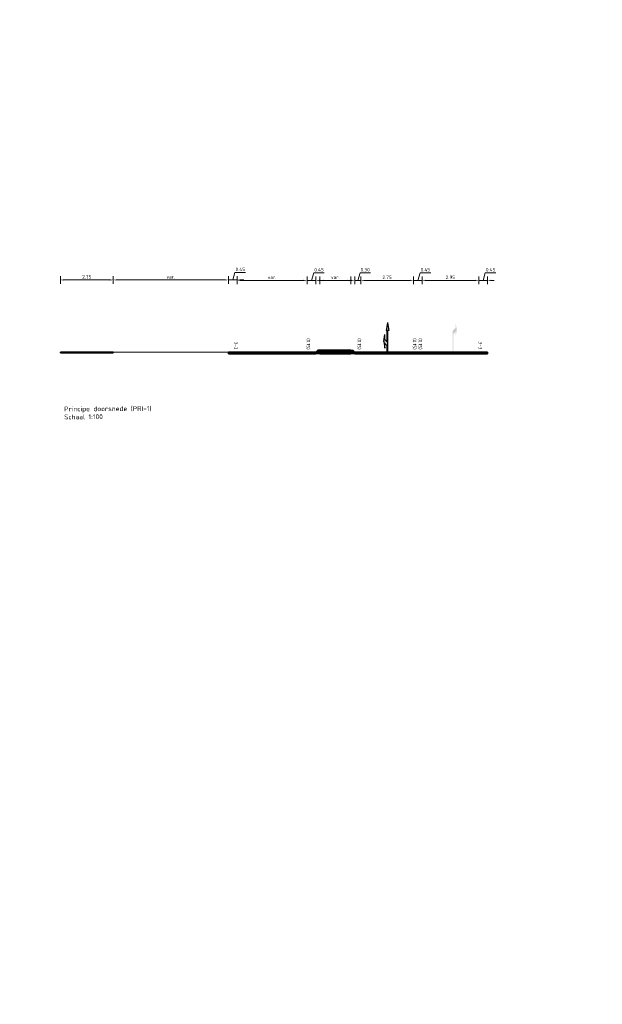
# Model space of a CAD drawing. Header units: metres. Extents: x 39929 to 50394, y 387420 to 399996.
# Tile 56 of 96: x 49076 to 49107, y 391484 to 391535. Entities that reach past the tile are written whole.
import ezdxf

# ---------------------------------------------------------------- set-up
doc = ezdxf.new("R2010")
doc.units = ezdxf.units.M
doc.linetypes.add('VW-33_STREEP', pattern=[6, 3, -3])
for name, color, linetype, lineweight in [('B-WE-GW-BERM-G', 90, 'Continuous', 18), ('N-WE-VH-FUNDERING-A', 252, 'Continuous', 18), ('N-WE-VH-FUNDERING-G', 7, 'Continuous', 35), ('N-WE-VH-GESLOTENVERHARDING_BETON-A', 252, 'Continuous', 18), ('N-WE-VH-KANTOPSLUITING_TROTTOIRBAND_RWS-S', 210, 'Continuous', 25), ('N-WE-VH-VERHARDING_ASFALT-G', 252, 'Continuous', 35), ('N-WE-VH-VERHARDING_ASFALT_ROOD-A', 13, 'Continuous', 18), ('N-WE-VW-MARKERING_LANGS_STREEP_33_015-G', 7, 'VW-33_STREEP', 35), ('N-WE-VW-MARKERING_LANGS_STREEP_DOORGETROKKEN_015-G', 7, 'Continuous', 35), ('N-WE-VW-MARKERING_PIJL-S', 7, 'Continuous', 25), ('Topo', 7, 'Continuous', 18), ('X-XX-AL-200-T25', 7, 'Continuous', 25), ('X-XX-AL-DETAIL1-G', 7, 'Continuous', 18), ('X-XX-AL-M', 7, 'Continuous', 18)]:
    doc.layers.add(name, color=color, linetype=linetype, lineweight=lineweight)
doc.layers.add('B-WE-VW-MARKERING_PIJL-T', color=7, linetype='Continuous')
doc.layers.add('X-XX-AL-HULPLIJN_GEEL-GD', color=2, linetype='Continuous', lineweight=18, plot=False)
doc.styles.add('NLCS-ISO-ANNOTATIVE-T18', font='NLCS-ISO.ttf', dxfattribs={"height": 1.8})
doc.styles.add('NLCS-ISO-T25', font='NLCS-ISO.ttf', dxfattribs={"height": 2.5})
doc.dimstyles.new('NLCS-ANNOTATIVE-T18-PIJL_l2_h1', dxfattribs={"dimtxt": 1.8, "dimasz": 1.8, "dimexe": 2, "dimexo": 2, "dimgap": 0.7, "dimtad": 1, "dimzin": 0, "dimdsep": 46, "dimtxsty": 'NLCS-ISO-ANNOTATIVE-T18', "dimcen": 0, "dimdle": 2, "dimclrd": 256, "dimclre": 256, "dimclrt": 256, "dimadec": 1, "dimazin": 0, "dimtfac": 1, "dimtofl": 0, "dimtmove": 1, "dimatfit": 0, "dimfxl": 2, "dimfxlon": 1, "dimtfillclr": 256, "dimtolj": 1, "dimtzin": 0, "dimlwd": 18, "dimlwe": 18, "dimarcsym": 0})
picture_1 = doc.add_image_def('image1.tif', size_in_pixel=(8000, 10000))

# ---------------------------------------------------------------- blocks, each defined once
blk = doc.blocks.new('SVW-MARKERING_PIJL_COMBI_RD_LA_7.5')
blk.add_hatch(color=256).paths.add_polyline_path([(2.05, 0.67), (1.45, 0.08), (0, 0.08), (0, -0.07), (5.45, -0.07), (5.45, -0.37), (7.5, 0), (5.45, 0.38), (5.45, 0.08), (2.45, 0.08), (3.05, 0.67), (4.35, 0.67), (2.55, 0.98), (0.85, 0.67)])
for p, q in [((0, 0.08), (1.45, 0.08)), ((0, 0.08), (0, -0.07)), ((2.55, 0.98), (0.85, 0.67)), ((0.85, 0.67), (2.05, 0.67)), ((2.05, 0.67), (1.45, 0.08)), ((3.05, 0.67), (2.45, 0.08)), ((2.45, 0.08), (5.45, 0.08)), ((2.55, 0.98), (4.35, 0.67)), ((3.05, 0.67), (4.35, 0.67)), ((7.5, 0), (5.45, 0.38)), ((5.45, 0.08), (5.45, 0.38)), ((7.5, 0), (5.45, -0.37)), ((0, -0.07), (5.45, -0.07)), ((5.45, -0.37), (5.45, -0.07))]:
    blk.add_line(p, q)
blk = doc.blocks.new('vobul')
at = {"layer": 'B-WE-VW-MARKERING_PIJL-T'}
blk.add_hatch(color=256, dxfattribs=at).paths.add_polyline_path([(0, 0.08), (4.6, 0.08), (5.2, 0.67), (4, 0.67), (5.7, 0.98), (7.5, 0.67), (6.2, 0.67), (5.45, -0.08), (0, -0.08)])
blk = doc.blocks.new('*D367')
at = {"layer": 'Defpoints', "color": 0, "transparency": 16777216}
for p in [(49081.314, 391521.452), (49078.564, 391517.683), (49081.314, 391517.683)]:
    blk.add_point(p, dxfattribs=at)
at = {"layer": 'X-XX-AL-M', "lineweight": 18, "transparency": 16777216}
for p, q in [((49078.564, 391521.252), (49078.564, 391521.652)), ((49078.744, 391521.452), (49081.134, 391521.452)), ((49081.314, 391521.252), (49081.314, 391521.652))]:
    blk.add_line(p, q, dxfattribs=at)
at = {"layer": 'X-XX-AL-M', "transparency": 16777216}
for points in [[(49078.744, 391521.482), (49078.744, 391521.422), (49078.564, 391521.452)], [(49081.134, 391521.482), (49081.134, 391521.422), (49081.314, 391521.452)]]:
    blk.add_solid(points, dxfattribs=at)
at = {"layer": 'X-XX-AL-M', "transparency": 16777216, "insert": (49079.939, 391521.612), "char_height": 0.18, "attachment_point": 5, "style": 'NLCS-ISO-ANNOTATIVE-T18'}
blk.add_mtext('\\A1;2.75', dxfattribs=at)
blk = doc.blocks.new('*D366')
at = {"layer": 'Defpoints', "color": 0, "transparency": 16777216}
for p in [(49087.314, 391521.452), (49081.314, 391517.683), (49087.314, 391517.683)]:
    blk.add_point(p, dxfattribs=at)
at = {"layer": 'X-XX-AL-M', "lineweight": 18, "transparency": 16777216}
for p, q in [((49081.314, 391521.252), (49081.314, 391521.652)), ((49081.494, 391521.452), (49087.134, 391521.452)), ((49087.314, 391521.252), (49087.314, 391521.652))]:
    blk.add_line(p, q, dxfattribs=at)
at = {"layer": 'X-XX-AL-M', "transparency": 16777216}
for points in [[(49081.494, 391521.482), (49081.494, 391521.422), (49081.314, 391521.452)], [(49087.134, 391521.482), (49087.134, 391521.422), (49087.314, 391521.452)]]:
    blk.add_solid(points, dxfattribs=at)
at = {"layer": 'X-XX-AL-M', "transparency": 16777216, "insert": (49084.314, 391521.612), "char_height": 0.18, "attachment_point": 5, "style": 'NLCS-ISO-ANNOTATIVE-T18'}
blk.add_mtext('\\A1;var.', dxfattribs=at)
blk = doc.blocks.new('*D365')
at = {"layer": 'Defpoints', "color": 0, "transparency": 16777216}
for p in [(49087.764, 391521.452), (49087.314, 391517.683), (49087.764, 391517.683)]:
    blk.add_point(p, dxfattribs=at)
at = {"layer": 'X-XX-AL-M', "lineweight": 18, "transparency": 16777216}
for p, q in [((49087.134, 391521.452), (49086.954, 391521.452)), ((49087.314, 391521.252), (49087.314, 391521.652)), ((49087.314, 391521.452), (49087.764, 391521.452)), ((49087.539, 391521.452), (49087.657, 391521.847)), ((49087.657, 391521.847), (49088.211, 391521.847)), ((49087.764, 391521.252), (49087.764, 391521.652)), ((49087.944, 391521.452), (49088.124, 391521.452))]:
    blk.add_line(p, q, dxfattribs=at)
at = {"layer": 'X-XX-AL-M', "transparency": 16777216}
for points in [[(49087.134, 391521.482), (49087.134, 391521.422), (49087.314, 391521.452)], [(49087.944, 391521.482), (49087.944, 391521.422), (49087.764, 391521.452)]]:
    blk.add_solid(points, dxfattribs=at)
at = {"layer": 'X-XX-AL-M', "transparency": 16777216, "insert": (49087.934, 391522.007), "char_height": 0.18, "attachment_point": 5, "style": 'NLCS-ISO-ANNOTATIVE-T18'}
blk.add_mtext('\\A1;0.45', dxfattribs=at)
blk = doc.blocks.new('*D364')
at = {"layer": 'Defpoints', "color": 0, "transparency": 16777216}
for p in [(49091.414, 391521.43), (49087.764, 391517.683), (49091.414, 391517.683)]:
    blk.add_point(p, dxfattribs=at)
at = {"layer": 'X-XX-AL-M', "lineweight": 18, "transparency": 16777216}
for p, q in [((49087.764, 391521.23), (49087.764, 391521.63)), ((49087.944, 391521.43), (49091.234, 391521.43)), ((49091.414, 391521.23), (49091.414, 391521.63))]:
    blk.add_line(p, q, dxfattribs=at)
at = {"layer": 'X-XX-AL-M', "transparency": 16777216}
for points in [[(49087.944, 391521.46), (49087.944, 391521.4), (49087.764, 391521.43)], [(49091.234, 391521.46), (49091.234, 391521.4), (49091.414, 391521.43)]]:
    blk.add_solid(points, dxfattribs=at)
at = {"layer": 'X-XX-AL-M', "transparency": 16777216, "insert": (49089.589, 391521.59), "char_height": 0.18, "attachment_point": 5, "style": 'NLCS-ISO-ANNOTATIVE-T18'}
blk.add_mtext('\\A1;var.', dxfattribs=at)
blk = doc.blocks.new('*D363')
at = {"layer": 'Defpoints', "color": 0, "transparency": 16777216}
for p in [(49091.864, 391521.43), (49091.414, 391517.683), (49091.864, 391517.683)]:
    blk.add_point(p, dxfattribs=at)
at = {"layer": 'X-XX-AL-M', "lineweight": 18, "transparency": 16777216}
for p, q in [((49091.234, 391521.43), (49091.054, 391521.43)), ((49091.414, 391521.23), (49091.414, 391521.63)), ((49091.414, 391521.43), (49091.864, 391521.43)), ((49091.639, 391521.43), (49091.757, 391521.825)), ((49091.757, 391521.825), (49092.311, 391521.825)), ((49091.864, 391521.23), (49091.864, 391521.63)), ((49092.044, 391521.43), (49092.224, 391521.43))]:
    blk.add_line(p, q, dxfattribs=at)
at = {"layer": 'X-XX-AL-M', "transparency": 16777216}
for points in [[(49091.234, 391521.46), (49091.234, 391521.4), (49091.414, 391521.43)], [(49092.044, 391521.46), (49092.044, 391521.4), (49091.864, 391521.43)]]:
    blk.add_solid(points, dxfattribs=at)
at = {"layer": 'X-XX-AL-M', "transparency": 16777216, "insert": (49092.034, 391521.985), "char_height": 0.18, "attachment_point": 5, "style": 'NLCS-ISO-ANNOTATIVE-T18'}
blk.add_mtext('\\A1;0.45', dxfattribs=at)
blk = doc.blocks.new('*D362')
at = {"layer": 'Defpoints', "color": 0, "transparency": 16777216}
for p in [(49093.684, 391521.43), (49092.084, 391517.798), (49093.684, 391517.798)]:
    blk.add_point(p, dxfattribs=at)
at = {"layer": 'X-XX-AL-M', "lineweight": 18, "transparency": 16777216}
for p, q in [((49092.084, 391521.23), (49092.084, 391521.63)), ((49092.264, 391521.43), (49093.504, 391521.43)), ((49093.684, 391521.23), (49093.684, 391521.63))]:
    blk.add_line(p, q, dxfattribs=at)
at = {"layer": 'X-XX-AL-M', "transparency": 16777216}
for points in [[(49092.264, 391521.46), (49092.264, 391521.4), (49092.084, 391521.43)], [(49093.504, 391521.46), (49093.504, 391521.4), (49093.684, 391521.43)]]:
    blk.add_solid(points, dxfattribs=at)
at = {"layer": 'X-XX-AL-M', "transparency": 16777216, "insert": (49092.884, 391521.59), "char_height": 0.18, "attachment_point": 5, "style": 'NLCS-ISO-ANNOTATIVE-T18'}
blk.add_mtext('\\A1;var.', dxfattribs=at)
blk = doc.blocks.new('*D361')
at = {"layer": 'Defpoints', "color": 0, "transparency": 16777216}
for p in [(49094.204, 391521.43), (49093.904, 391517.683), (49094.204, 391517.683)]:
    blk.add_point(p, dxfattribs=at)
at = {"layer": 'X-XX-AL-M', "lineweight": 18, "transparency": 16777216}
for p, q in [((49093.724, 391521.43), (49093.544, 391521.43)), ((49093.904, 391521.23), (49093.904, 391521.63)), ((49093.904, 391521.43), (49094.204, 391521.43)), ((49094.054, 391521.43), (49094.172, 391521.825)), ((49094.172, 391521.825), (49094.708, 391521.825)), ((49094.204, 391521.23), (49094.204, 391521.63)), ((49094.384, 391521.43), (49094.564, 391521.43))]:
    blk.add_line(p, q, dxfattribs=at)
at = {"layer": 'X-XX-AL-M', "transparency": 16777216}
for points in [[(49093.724, 391521.46), (49093.724, 391521.4), (49093.904, 391521.43)], [(49094.384, 391521.46), (49094.384, 391521.4), (49094.204, 391521.43)]]:
    blk.add_solid(points, dxfattribs=at)
at = {"layer": 'X-XX-AL-M', "transparency": 16777216, "insert": (49094.44, 391521.985), "char_height": 0.18, "attachment_point": 5, "style": 'NLCS-ISO-ANNOTATIVE-T18'}
blk.add_mtext('\\A1;0.30', dxfattribs=at)
blk = doc.blocks.new('*D360')
at = {"layer": 'Defpoints', "color": 0, "transparency": 16777216}
for p in [(49096.954, 391521.43), (49094.204, 391517.683), (49096.954, 391517.683)]:
    blk.add_point(p, dxfattribs=at)
at = {"layer": 'X-XX-AL-M', "lineweight": 18, "transparency": 16777216}
for p, q in [((49094.204, 391521.23), (49094.204, 391521.63)), ((49094.384, 391521.43), (49096.774, 391521.43)), ((49096.954, 391521.23), (49096.954, 391521.63))]:
    blk.add_line(p, q, dxfattribs=at)
at = {"layer": 'X-XX-AL-M', "transparency": 16777216}
for points in [[(49094.384, 391521.46), (49094.384, 391521.4), (49094.204, 391521.43)], [(49096.774, 391521.46), (49096.774, 391521.4), (49096.954, 391521.43)]]:
    blk.add_solid(points, dxfattribs=at)
at = {"layer": 'X-XX-AL-M', "transparency": 16777216, "insert": (49095.579, 391521.59), "char_height": 0.18, "attachment_point": 5, "style": 'NLCS-ISO-ANNOTATIVE-T18'}
blk.add_mtext('\\A1;2.75', dxfattribs=at)
blk = doc.blocks.new('*D359')
at = {"layer": 'Defpoints', "color": 0, "transparency": 16777216}
for p in [(49097.404, 391521.43), (49096.954, 391517.683), (49097.404, 391517.683)]:
    blk.add_point(p, dxfattribs=at)
at = {"layer": 'X-XX-AL-M', "lineweight": 18, "transparency": 16777216}
for p, q in [((49096.774, 391521.43), (49096.594, 391521.43)), ((49096.954, 391521.23), (49096.954, 391521.63)), ((49096.954, 391521.43), (49097.404, 391521.43)), ((49097.179, 391521.43), (49097.297, 391521.825)), ((49097.297, 391521.825), (49097.851, 391521.825)), ((49097.404, 391521.23), (49097.404, 391521.63)), ((49097.584, 391521.43), (49097.764, 391521.43))]:
    blk.add_line(p, q, dxfattribs=at)
at = {"layer": 'X-XX-AL-M', "transparency": 16777216}
for points in [[(49096.774, 391521.46), (49096.774, 391521.4), (49096.954, 391521.43)], [(49097.584, 391521.46), (49097.584, 391521.4), (49097.404, 391521.43)]]:
    blk.add_solid(points, dxfattribs=at)
at = {"layer": 'X-XX-AL-M', "transparency": 16777216, "insert": (49097.574, 391521.985), "char_height": 0.18, "attachment_point": 5, "style": 'NLCS-ISO-ANNOTATIVE-T18'}
blk.add_mtext('\\A1;0.45', dxfattribs=at)
blk = doc.blocks.new('*D358')
at = {"layer": 'Defpoints', "color": 0, "transparency": 16777216}
for p in [(49100.354, 391521.43), (49097.404, 391517.683), (49100.354, 391517.683)]:
    blk.add_point(p, dxfattribs=at)
at = {"layer": 'X-XX-AL-M', "lineweight": 18, "transparency": 16777216}
for p, q in [((49097.404, 391521.23), (49097.404, 391521.63)), ((49097.584, 391521.43), (49100.174, 391521.43)), ((49100.354, 391521.23), (49100.354, 391521.63))]:
    blk.add_line(p, q, dxfattribs=at)
at = {"layer": 'X-XX-AL-M', "transparency": 16777216}
for points in [[(49097.584, 391521.46), (49097.584, 391521.4), (49097.404, 391521.43)], [(49100.174, 391521.46), (49100.174, 391521.4), (49100.354, 391521.43)]]:
    blk.add_solid(points, dxfattribs=at)
at = {"layer": 'X-XX-AL-M', "transparency": 16777216, "insert": (49098.879, 391521.59), "char_height": 0.18, "attachment_point": 5, "style": 'NLCS-ISO-ANNOTATIVE-T18'}
blk.add_mtext('\\A1;2.95', dxfattribs=at)
blk = doc.blocks.new('*D357')
at = {"layer": 'Defpoints', "color": 0, "transparency": 16777216}
for p in [(49100.804, 391521.43), (49100.354, 391517.683), (49100.804, 391517.683)]:
    blk.add_point(p, dxfattribs=at)
at = {"layer": 'X-XX-AL-M', "lineweight": 18, "transparency": 16777216}
for p, q in [((49100.174, 391521.43), (49099.994, 391521.43)), ((49100.354, 391521.23), (49100.354, 391521.63)), ((49100.354, 391521.43), (49100.804, 391521.43)), ((49100.579, 391521.43), (49100.697, 391521.825)), ((49100.697, 391521.825), (49101.251, 391521.825)), ((49100.804, 391521.23), (49100.804, 391521.63)), ((49100.984, 391521.43), (49101.164, 391521.43))]:
    blk.add_line(p, q, dxfattribs=at)
at = {"layer": 'X-XX-AL-M', "transparency": 16777216}
for points in [[(49100.174, 391521.46), (49100.174, 391521.4), (49100.354, 391521.43)], [(49100.984, 391521.46), (49100.984, 391521.4), (49100.804, 391521.43)]]:
    blk.add_solid(points, dxfattribs=at)
at = {"layer": 'X-XX-AL-M', "transparency": 16777216, "insert": (49100.974, 391521.985), "char_height": 0.18, "attachment_point": 5, "style": 'NLCS-ISO-ANNOTATIVE-T18'}
blk.add_mtext('\\A1;0.45', dxfattribs=at)
blk = doc.blocks.new('SVH-KANTOPSLUITING_RWS_110 220X160-D')
blk.add_hatch(color=254).paths.add_polyline_path([(-0.22, -0.16), (0, -0.16), (0, 0), (-0.11, 0), (-0.22, -0.11)])
at = {"flags": 128}
blk.add_lwpolyline([(-0.22, -0.16), (0, -0.16), (0, 0), (-0.11, 0), (-0.22, -0.11)], close=True, dxfattribs=at)

msp = doc.modelspace()

# ---------------------------------------------------------------- hatches: boundary and pattern name
at = {"layer": 'N-WE-VH-FUNDERING-A'}
h = msp.add_hatch(dxfattribs=at)
h.set_pattern_fill('AVH-FUNDERING_02-SOD', color=0, scale=0.1, style=0, pattern_type=2)
h.set_pattern_definition([(0, (49092.0838, 391517.71338), (0.1, 0.1), [0.0125, -0.0875]), (90, (49092.0838, 391517.71338), (-0.1, 0.1), [0.0125, -0.0875]), (135, (49092.096295, 391517.71338), (-0.1, 6e-18), [0.0176777, -0.1237437]), (0, (49092.0963, 391517.76963), (0.1, 0.1), [0.0125, -0.0875]), (45, (49092.102545, 391517.76338), (0, 0.1), [0.008839, -0.1325825]), (135, (49092.102545, 391517.76338), (-0.1, 6e-18), [0.008839, -0.1325825]), (0, (49092.1338, 391517.79463), (0.1, 0.1), [0.0176777, -0.0823223]), (45, (49092.133795, 391517.79463), (0, 0.1), [0.0125, -0.1289214]), (135, (49092.15147, 391517.79463), (-0.1, 6e-18), [0.0125, -0.1289214]), (90, (49092.15255, 391517.73838), (-0.1, 0.1), [0.0125, -0.0875]), (45, (49092.152545, 391517.73838), (0, 0.1), [0.008839, -0.1325825]), (135, (49092.158795, 391517.74463), (-0.1, 6e-18), [0.008839, -0.1325825]), (0, (49092.0963, 391517.73838), (0.1, 0.1), [0.00625, -0.08375]), (0, (49092.1713, 391517.76338), (0.1, 0.1), [0.00625, -0.08375]), (90, (49092.14005, 391517.77588), (-0.1, 0.1), [0.00625, -0.08375]), (135, (49092.152545, 391517.71963), (-0.1, 6e-18), [0.008839, -0.1325825]), (135, (49092.108795, 391517.78838), (-0.1, 6e-18), [0.008839, -0.1325825]), (45, (49092.13067, 391517.74619), (0, 0.1), [0.008839, -0.1325825]), (90, (49092.11817, 391517.72588), (-0.1, 0.1), [0.0015625, -0.0984375]), (90, (49092.12286, 391517.76807), (-0.1, 0.1), [0.0015625, -0.0984375]), (90, (49092.16973, 391517.78525), (-0.1, 0.1), [0.0015625, -0.0984375]), (90, (49092.1713, 391517.73213), (-0.1, 0.1), [0.0015625, -0.0984375])])
h.paths.add_polyline_path([(49093.564, 391517.598), (49093.684, 391517.713), (49092.084, 391517.713), (49092.204, 391517.598)])
at = {"layer": 'N-WE-VH-GESLOTENVERHARDING_BETON-A'}
h = msp.add_hatch(color=256, dxfattribs=at)
h.dxf.hatch_style = 1
h.paths.add_polyline_path([(49091.864, 391517.638), (49092.084, 391517.638), (49092.084, 391517.713), (49092.204, 391517.598), (49091.864, 391517.598)])
h = msp.add_hatch(color=256, dxfattribs=at)
h.dxf.hatch_style = 1
h.paths.add_polyline_path([(49093.904, 391517.638), (49093.684, 391517.638), (49093.684, 391517.713), (49093.564, 391517.598), (49093.904, 391517.598)])
at = {"layer": 'N-WE-VH-VERHARDING_ASFALT_ROOD-A'}
h = msp.add_hatch(color=256, dxfattribs=at)
h.dxf.hatch_style = 1
h.paths.add_polyline_path([(49092.084, 391517.798), (49092.084, 391517.763), (49093.684, 391517.763), (49093.684, 391517.798)])

# ---------------------------------------------------------------- linework, layer by layer
at = {"layer": 'B-WE-GW-BERM-G', "flags": 128}
msp.add_lwpolyline([(49081.314, 391517.683), (49087.314, 391517.683)], dxfattribs=at)
at = {"layer": 'N-WE-VH-FUNDERING-G', "flags": 128}
msp.add_lwpolyline([(49092.084, 391517.598), (49093.684, 391517.598)], dxfattribs=at)
at = {"layer": 'N-WE-VH-VERHARDING_ASFALT-G', "flags": 128}
for points in [[(49078.564, 391517.683), (49081.314, 391517.683)], [(49078.564, 391517.683), (49078.564, 391517.658)], [(49078.564, 391517.658), (49081.314, 391517.658)], [(49081.314, 391517.683), (49081.314, 391517.658)], [(49087.314, 391517.683), (49087.614, 391517.683), (49087.764, 391517.683), (49091.414, 391517.683)], [(49087.314, 391517.598), (49087.314, 391517.683)], [(49087.314, 391517.598), (49087.614, 391517.598), (49087.764, 391517.598), (49091.414, 391517.598)], [(49091.414, 391517.683), (49091.564, 391517.683), (49091.864, 391517.683)], [(49091.414, 391517.598), (49091.564, 391517.598), (49091.864, 391517.598)], [(49092.084, 391517.798), (49093.684, 391517.798)], [(49092.084, 391517.763), (49093.684, 391517.763)], [(49092.084, 391517.713), (49093.684, 391517.713)], [(49093.904, 391517.683), (49094.054, 391517.683), (49094.204, 391517.683), (49096.954, 391517.683), (49097.104, 391517.683), (49097.254, 391517.683), (49097.404, 391517.683), (49100.354, 391517.683), (49100.504, 391517.683), (49100.804, 391517.683)], [(49093.904, 391517.598), (49094.054, 391517.598), (49094.204, 391517.598), (49096.954, 391517.598), (49097.104, 391517.598), (49097.254, 391517.598), (49097.404, 391517.598), (49100.354, 391517.598), (49100.504, 391517.598), (49100.804, 391517.598)], [(49100.804, 391517.683), (49100.804, 391517.598)]]:
    msp.add_lwpolyline(points, dxfattribs=at)
at = {"layer": 'N-WE-VW-MARKERING_LANGS_STREEP_33_015-G', "color": 7, "const_width": 0.025, "flags": 128}
for points in [[(49087.614, 391517.708), (49087.764, 391517.708)], [(49100.354, 391517.708), (49100.504, 391517.708)]]:
    msp.add_lwpolyline(points, dxfattribs=at)
at = {"layer": 'N-WE-VW-MARKERING_LANGS_STREEP_DOORGETROKKEN_015-G', "color": 7, "const_width": 0.025, "flags": 128}
for points in [[(49091.414, 391517.708), (49091.564, 391517.708)], [(49094.054, 391517.708), (49094.204, 391517.708)], [(49096.954, 391517.708), (49097.104, 391517.708)], [(49097.254, 391517.708), (49097.404, 391517.708)]]:
    msp.add_lwpolyline(points, dxfattribs=at)
at = {"layer": 'X-XX-AL-DETAIL1-G', "flags": 128}
for points in [[(49091.864, 391517.638), (49092.084, 391517.638), (49092.084, 391517.713), (49092.204, 391517.598), (49091.864, 391517.598)], [(49093.904, 391517.638), (49093.684, 391517.638), (49093.684, 391517.713), (49093.564, 391517.598), (49093.904, 391517.598)]]:
    msp.add_lwpolyline(points, close=True, dxfattribs=at)
at = {"layer": 'X-XX-AL-HULPLIJN_GEEL-GD', "flags": 128}
for points in [[(49091.864, 391517.683), (49092.084, 391517.683)], [(49093.684, 391517.683), (49093.904, 391517.683)]]:
    msp.add_lwpolyline(points, dxfattribs=at)

# ---------------------------------------------------------------- block references
at = {"layer": 'B-WE-VW-MARKERING_PIJL-T', "color": 7, "transparency": 33554687, "xscale": -0.2, "yscale": 0.2, "zscale": 0.2, "rotation": 270.0344828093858}
msp.add_blockref('vobul', (49099.016, 391517.713), dxfattribs=at)
at = {"layer": 'N-WE-VH-KANTOPSLUITING_TROTTOIRBAND_RWS-S'}
msp.add_blockref('SVH-KANTOPSLUITING_RWS_110 220X160-D', (49092.084, 391517.798), dxfattribs=at)
at = {"layer": 'N-WE-VH-KANTOPSLUITING_TROTTOIRBAND_RWS-S', "xscale": -1}
msp.add_blockref('SVH-KANTOPSLUITING_RWS_110 220X160-D', (49093.684, 391517.798), dxfattribs=at)
at = {"layer": 'N-WE-VW-MARKERING_PIJL-S', "xscale": 0.2, "yscale": 0.2, "zscale": 0.2, "rotation": 90.13108321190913}
msp.add_blockref('SVW-MARKERING_PIJL_COMBI_RD_LA_7.5', (49095.603, 391517.731), dxfattribs=at)

# ---------------------------------------------------------------- texts
at = {"layer": 'X-XX-AL-200-T25', "style": 'NLCS-ISO-T25'}
for s, insert, char_height, width, attachment_point, rotation in [('(0.15)', (49091.471, 391517.819), 0.18, 47.5, 6, 269.7124), ('(0.15)', (49094.127, 391517.819), 0.18, 47.5, 6, 269.7124), ('(0.15)', (49097.001, 391517.819), 0.18, 47.5, 6, 269.7124), ('(0.15)', (49097.302, 391517.819), 0.18, 47.5, 6, 269.7124), ('3-3', (49087.7, 391517.825), 0.18, 47.5, 6, 269.7124), ('3-3', (49100.44, 391517.825), 0.18, 47.5, 6, 269.7124), ('Principe doorsnede (PRI-1)^JSchaal 1:100', (49078.758, 391514.519), 0.25, 4.85172, 4, 0.2876)]:
    msp.add_mtext(s, dxfattribs=dict(at, insert=insert, char_height=char_height, width=width, attachment_point=attachment_point, rotation=rotation))

# ---------------------------------------------------------------- dimensions: what is measured, and where the dimension line sits
at = {"layer": 'X-XX-AL-M'}
for p1, p2, distance, picture, middle in [((49087.314, 391517.683), (49087.764, 391517.683), 3.769, '*D365', (49087.727, 391522.007)), ((49091.414, 391517.683), (49091.864, 391517.683), 3.746, '*D363', (49091.827, 391521.985)), ((49093.904, 391517.683), (49094.204, 391517.683), 3.746, '*D361', (49094.242, 391521.985)), ((49096.954, 391517.683), (49097.404, 391517.683), 3.746, '*D359', (49097.367, 391521.985)), ((49078.564, 391517.683), (49081.314, 391517.683), 3.769, '*D367', (49079.939, 391521.612)), ((49094.204, 391517.683), (49096.954, 391517.683), 3.746, '*D360', (49095.579, 391521.59)), ((49097.404, 391517.683), (49100.354, 391517.683), 3.746, '*D358', (49098.879, 391521.59))]:
    dim = msp.add_aligned_dim(p1=p1, p2=p2, distance=distance, dimstyle='NLCS-ANNOTATIVE-T18-PIJL_l2_h1', dxfattribs=at)
    dim.commit()
    dim.dimension.update_dxf_attribs({"geometry": picture, "text_midpoint": middle})
for p1, p2, distance, text, picture, middle in [((49100.354, 391517.683), (49100.804, 391517.683), 3.746, '0.45', '*D357', (49100.767, 391521.985)), ((49081.314, 391517.683), (49087.314, 391517.683), 3.769, 'var.', '*D366', (49084.314, 391521.612)), ((49087.764, 391517.683), (49091.414, 391517.683), 3.746, 'var.', '*D364', (49089.589, 391521.59)), ((49092.084, 391517.798), (49093.684, 391517.798), 3.631, 'var.', '*D362', (49092.884, 391521.59))]:
    dim = msp.add_aligned_dim(p1=p1, p2=p2, distance=distance, text=text, dimstyle='NLCS-ANNOTATIVE-T18-PIJL_l2_h1', dxfattribs=at)
    dim.commit()
    dim.dimension.update_dxf_attribs({"geometry": picture, "text_midpoint": middle})

# ---------------------------------------------------------------- pictures from other files: only their frames are drawn
at = {"layer": 'Topo'}
image = msp.add_image(picture_1, insert=(40047.863, 387419.719), size_in_units=(9985.024, 12481.28), rotation=0.5470194, dxfattribs=dict(at, brightness=90, contrast=40))
image.dxf.flags = 7

doc.saveas('drawing.dxf')
